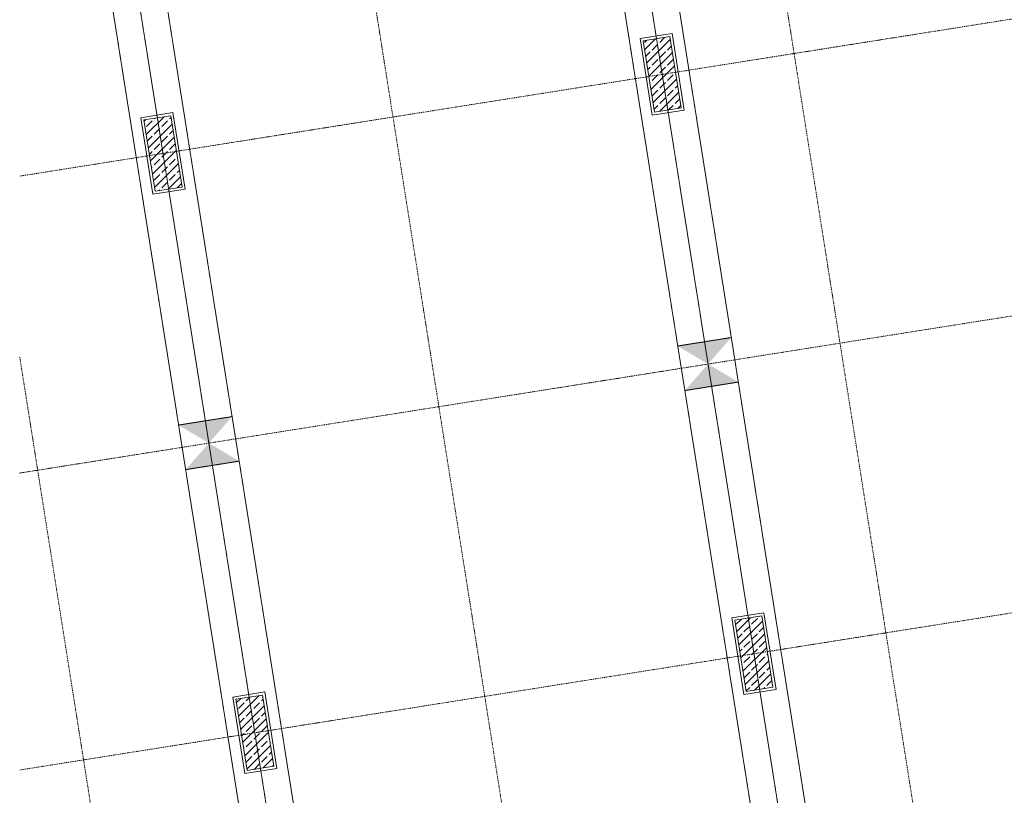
# Model space of a CAD drawing. Header units: millimetres. Extents: x 1523 to 73943, y -91729 to 10268.
# Tile 4 of 39: x 18068 to 28977, y -62523 to -53927. Entities that reach past the tile are written whole.
import ezdxf

# ---------------------------------------------------------------- set-up
doc = ezdxf.new("R2010")
doc.units = ezdxf.units.MM
doc.linetypes.add('IMPORT-STRICHPUNKT _7_', pattern=[20, 10, -5, 0, -5])
doc.linetypes.add('IMPORT-VERDECKT _8_', pattern=[7.5, 5, -2.5])
for name, color, linetype, lineweight, true_color in [('90 A--Achsraster _1_50_', 7, 'IMPORT-STRICHPUNKT _7_', 13, 0x656565), ('Neubau_10 A--Stütze', 7, 'Continuous', 13, 0x656565), ('Neubau_30 A--Träger _ Dachkonstruktion', 7, 'IMPORT-VERDECKT _8_', 13, 0x656565), ('Sockelbeschichtung Sprühnebel', 7, 'Continuous', 13, 0x656565), ('Xref_706_5_--_ÜP_-1_000_16_Übersichtsplan UG_IFC 2025_01_13_dwg', 7, 'Continuous', 13, 0x767676)]:
    doc.layers.add(name, color=color, linetype=linetype, lineweight=lineweight, true_color=true_color)
pattern_1 = [(131.336, (0, 0), (90.10192, 79.25683), []), (131.336, (-45.05, -39.63), (90.10192, 79.25683), [90, -30])]

# ---------------------------------------------------------------- blocks, each defined once
blk = doc.blocks.new('Xref_706_5_--_ÜP_-1_000_11_Übersichtsplan UG_IFC 2024_09_30_dwg_Standard-Rastermarker_31-41960585-SuD_-1UG gesamt Plot  - Blatt 9')
at = {"layer": '90 A--Achsraster _1_50_', "color": 9, "true_color": 0xcbcbcb}
blk.add_line((77232, 0), (107413, 0), dxfattribs=at)
blk = doc.blocks.new('Xref_706_5_--_ÜP_-1_000_11_Übersichtsplan UG_IFC 2024_09_30_dwg_Standard-Rastermarker_32-41960586-SuD_-1UG gesamt Plot  - Blatt 9')
at = {"layer": '90 A--Achsraster _1_50_', "color": 9, "true_color": 0xcbcbcb}
blk.add_line((77232, 0), (107928, 0), dxfattribs=at)
blk = doc.blocks.new('Xref_706_5_--_ÜP_-1_000_11_Übersichtsplan UG_IFC 2024_09_30_dwg_Standard-Rastermarker_33-41960587-SuD_-1UG gesamt Plot  - Blatt 9')
at = {"layer": '90 A--Achsraster _1_50_', "color": 9, "true_color": 0xcbcbcb}
blk.add_line((77232, 0), (108443, 0), dxfattribs=at)
blk = doc.blocks.new('Xref_706_5_--_ÜP_-1_000_16_Übersichtsplan UG_IFC 2025_01_13_dwg-35469238-SuD_-1UG gesamt Plot  - Blatt 9')
at = {"layer": 'Neubau_10 A--Stütze', "true_color": 0xcbcbcb}
h = blk.add_hatch(dxfattribs=at)
h.set_pattern_fill('FP_9', color=9, style=0, pattern_type=2)
h.set_pattern_definition(pattern_1)
h.paths.add_polyline_path([(59681, -28390), (59653, -28091), (58856, -28165), (58884, -28464)])
h = blk.add_hatch(dxfattribs=at)
h.set_pattern_fill('FP_9', color=9, style=0, pattern_type=2)
h.set_pattern_definition(pattern_1)
h.paths.add_polyline_path([(53209, -28994), (53181, -28695), (52384, -28770), (52412, -29068)])
h = blk.add_hatch(dxfattribs=at)
h.set_pattern_fill('FP_9', color=9, style=0, pattern_type=2)
h.set_pattern_definition(pattern_1)
h.paths.add_polyline_path([(60201, -33965), (60173, -33667), (59377, -33741), (59405, -34040)])
h = blk.add_hatch(dxfattribs=at)
h.set_pattern_fill('FP_9', color=9, style=0, pattern_type=2)
h.set_pattern_definition(pattern_1)
h.paths.add_polyline_path([(53730, -34570), (53702, -34271), (52905, -34345), (52933, -34644)])
at = {"layer": 'Neubau_30 A--Träger _ Dachkonstruktion', "linetype": 'Continuous', "true_color": 0xededed}
for points in [[(56032, -28580), (55755, -28304), (55811, -28902), (55884, -28796)], [(56309, -28855), (56253, -28258), (56032, -28580)], [(56553, -34155), (56276, -33880), (56332, -34477), (56384, -34402)], [(56830, -34431), (56774, -33833), (56553, -34155)]]:
    blk.add_hatch(color=7, dxfattribs=at).paths.add_polyline_path(points)
at = {"layer": '90 A--Achsraster _1_50_', "color": 9, "true_color": 0xcbcbcb}
for p, q in [((68207, -25956), (45525, -28075)), ((67916, -30503), (45234, -32621)), ((67625, -35050), (55461, -36186))]:
    blk.add_line(p, q, dxfattribs=at)
at = {"layer": 'Neubau_10 A--Stütze', "color": 9, "true_color": 0xcbcbcb, "flags": 128}
for points in [[(59681, -28390), (59653, -28091), (58856, -28165), (58884, -28464)], [(53209, -28994), (53181, -28695), (52384, -28770), (52412, -29068)], [(60201, -33965), (60173, -33667), (59377, -33741), (59405, -34040)], [(53730, -34570), (53702, -34271), (52905, -34345), (52933, -34644)]]:
    blk.add_lwpolyline(points, close=True, dxfattribs=at)
at = {"layer": 'Neubau_30 A--Träger _ Dachkonstruktion', "color": 9, "true_color": 0xcbcbcb}
for p, q in [((45429, -29570), (65191, -27724)), ((45067, -35228), (64829, -33382))]:
    blk.add_line(p, q, dxfattribs=at)
at = {"layer": 'Neubau_30 A--Träger _ Dachkonstruktion', "color": 9, "true_color": 0xcbcbcb, "flags": 128}
for points in [[(56309, -28855), (65219, -28023), (65163, -27425), (56253, -28258), (55755, -28304), (55811, -28902), (49923, -29452)], [(45410, -29873), (48927, -29545), (49923, -29452), (49867, -28854), (55755, -28304)], [(55811, -28902), (56309, -28855), (56253, -28258)], [(56830, -34431), (64857, -33681), (64801, -33084), (56774, -33833), (56276, -33880), (56332, -34477), (50445, -35027)], [(49450, -35120), (50445, -35027), (50390, -34430), (56276, -33880)], [(56332, -34477), (56830, -34431), (56774, -33833)]]:
    blk.add_lwpolyline(points, dxfattribs=at)
at = {"layer": 'Sockelbeschichtung Sprühnebel', "color": 9, "true_color": 0xcbcbcb, "flags": 128}
for points in [[(58857, -28497), (58823, -28138), (59680, -28058), (59713, -28417)], [(52385, -29101), (52352, -28743), (53208, -28663), (53241, -29021)], [(59378, -34072), (59344, -33714), (60201, -33634), (60234, -33992)], [(52906, -34677), (52872, -34318), (53729, -34238), (53762, -34597)]]:
    blk.add_lwpolyline(points, close=True, dxfattribs=at)
at = {"rotation": 95.33628353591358}
for name, p in [('Xref_706_5_--_ÜP_-1_000_11_Übersichtsplan UG_IFC 2024_09_30_dwg_Standard-Rastermarker_33-41960587-SuD_-1UG gesamt Plot  - Blatt 9', (67217, -113376)), ('Xref_706_5_--_ÜP_-1_000_11_Übersichtsplan UG_IFC 2024_09_30_dwg_Standard-Rastermarker_32-41960586-SuD_-1UG gesamt Plot  - Blatt 9', (63933, -113166)), ('Xref_706_5_--_ÜP_-1_000_11_Übersichtsplan UG_IFC 2024_09_30_dwg_Standard-Rastermarker_31-41960585-SuD_-1UG gesamt Plot  - Blatt 9', (60649, -112955))]:
    blk.add_blockref(name, p, dxfattribs=at)

msp = doc.modelspace()

# ---------------------------------------------------------------- block references
at = {"layer": 'Xref_706_5_--_ÜP_-1_000_16_Übersichtsplan UG_IFC 2025_01_13_dwg', "color": 9, "true_color": 0xcbcbcb, "rotation": 273.6637164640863}
msp.add_blockref('Xref_706_5_--_ÜP_-1_000_16_Übersichtsplan UG_IFC 2025_01_13_dwg-35469238-SuD_-1UG gesamt Plot  - Blatt 9', (50635.521, 0), dxfattribs=at)

doc.saveas('drawing.dxf')
